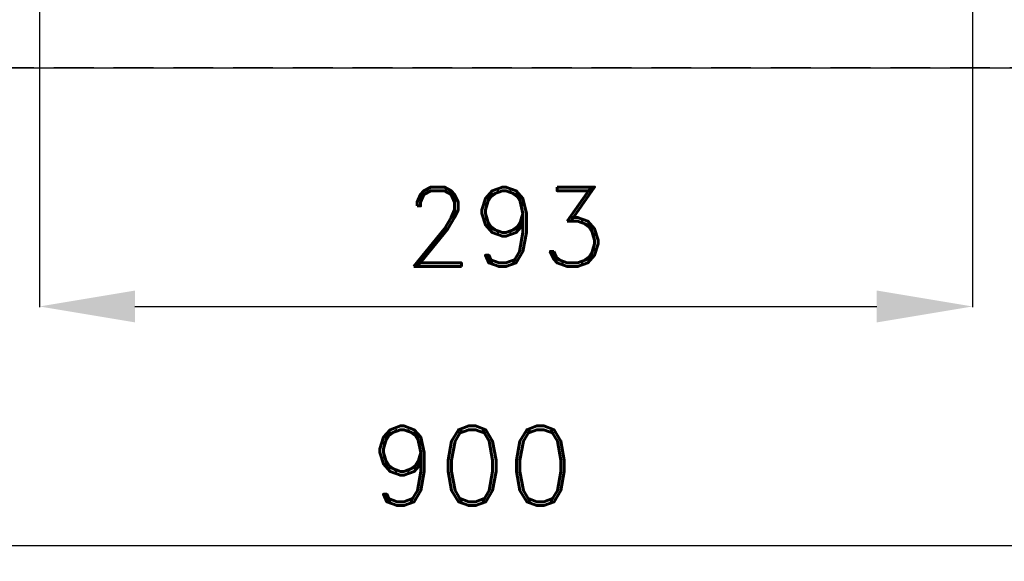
# Model space of a CAD drawing. Header units: millimetres. Extents: x -29 to 951, y -155 to 779.
# Tile 2 of 6: x 279 to 588, y -155 to 15. Entities that reach past the tile are written whole.
import ezdxf

# ---------------------------------------------------------------- set-up
doc = ezdxf.new("R2010")
doc.units = ezdxf.units.MM
doc.header["$LTSCALE"] = 5
doc.linetypes.add('ČÁRKOVANÁX2', pattern=[1.5, 1, -0.5])
doc.layers.add('Kóty', color=2, linetype='Continuous')
doc.layers.add('Značka', color=7, linetype='Continuous')
doc.styles.get("Standard").update_dxf_attribs({"font": 'romand.shx', "height": 25})
doc.dimstyles.get("Standard").update_dxf_attribs({"dimtxt": 25, "dimasz": 30, "dimexe": 0.18, "dimexo": 0.0625, "dimgap": 12.5, "dimtad": 1, "dimdec": 0, "dimzin": 0, "dimdsep": 46, "dimtxsty": 'Standard', "dimcen": 0.09, "dimadec": 0, "dimazin": 0, "dimtfac": 1, "dimtdec": 0, "dimtofl": 0, "dimtmove": 0, "dimatfit": 3, "dimfxl": 1, "dimtolj": 1, "dimtzin": 0, "dimarcsym": 0})

# ---------------------------------------------------------------- blocks, each defined once
blk = doc.blocks.new('*D0')
at = {"layer": 'Defpoints', "color": 0, "transparency": 16777216}
for p in [(284.92, 266.61), (577.71, 178.53), (577.71, -74.94)]:
    blk.add_point(p, dxfattribs=at)
at = {"layer": 'Kóty', "color": 0, "lineweight": -2, "transparency": 16777216}
for p, q in [((284.92, 266.55), (284.92, -75.12)), ((577.71, 178.46), (577.71, -75.12)), ((314.92, -74.94), (547.71, -74.94))]:
    blk.add_line(p, q, dxfattribs=at)
at = {"layer": 'Kóty', "color": 0, "transparency": 16777216}
for points in [[(314.92, -69.94), (314.92, -79.94), (284.92, -74.94)], [(547.71, -69.94), (547.71, -79.94), (577.71, -74.94)]]:
    blk.add_solid(points, dxfattribs=at)
at = {"layer": 'Kóty', "color": 0, "transparency": 16777216, "insert": (431.31, -49.94), "char_height": 25, "attachment_point": 5}
blk.add_mtext('\\A1;293', dxfattribs=at)
blk = doc.blocks.new('*D1')
at = {"layer": 'Defpoints', "color": 0, "transparency": 16777216}
for p in [(-29.28, 0.06), (870.72, 0.06), (870.72, -149.94)]:
    blk.add_point(p, dxfattribs=at)
at = {"layer": 'Kóty', "color": 0, "lineweight": -2, "transparency": 16777216}
for p, q in [((-29.28, 0), (-29.28, -150.12)), ((870.72, 0), (870.72, -150.12)), ((0.72, -149.94), (840.72, -149.94))]:
    blk.add_line(p, q, dxfattribs=at)
at = {"layer": 'Kóty', "color": 0, "transparency": 16777216}
for points in [[(0.72, -144.94), (0.72, -154.94), (-29.28, -149.94)], [(840.72, -144.94), (840.72, -154.94), (870.72, -149.94)]]:
    blk.add_solid(points, dxfattribs=at)
at = {"layer": 'Kóty', "color": 0, "transparency": 16777216, "insert": (420.72, -124.94), "char_height": 25, "attachment_point": 5}
blk.add_mtext('\\A1;900', dxfattribs=at)

msp = doc.modelspace()

# ---------------------------------------------------------------- linework, layer by layer
at = {"layer": 'Značka', "color": 6, "linetype": 'ČÁRKOVANÁX2', "ltscale": 2.5}
msp.add_lwpolyline([(870.72, 0.06), (420.72, 779.48), (-29.28, 0.06)], close=True, dxfattribs=at)
at = {"layer": 'Značka', "color": 5}
msp.add_lwpolyline([(386.08, 719.42), (5.36, 60, 0.003576), (4.38, 58.15, 0.010722), (3.46, 56.27, 0.055711), (0.83, 48.35, 0.055985), (0, 40, 0.069591), (1.29, 29.62, 0.069767), (5.36, 20, 0.069481), (11.67, 11.68, 0.067775), (20, 5.36, 0.055964), (27.65, 1.85, 0.061097), (35.82, 0.22, 0.01224), (37.91, 0.07, 0.004081), (40, 0), (801.43, 0, 0.003581)], format="xyb", dxfattribs=at)

# ---------------------------------------------------------------- dimensions: what is measured, and where the dimension line sits
at = {"layer": 'Kóty'}
for base, p1, p2, picture, middle in [((577.71, -74.94), (284.92, 266.61), (577.71, 178.53), '*D0', (431.31, -49.94)), ((870.72, -149.94), (-29.28, 0.06), (870.72, 0.06), '*D1', (420.72, -124.94))]:
    dim = msp.add_linear_dim(base=base, p1=p1, p2=p2, dimstyle='Standard', dxfattribs=at)
    dim.commit()
    dim.dimension.update_dxf_attribs({"geometry": picture, "text_midpoint": middle})

doc.saveas('drawing.dxf')
